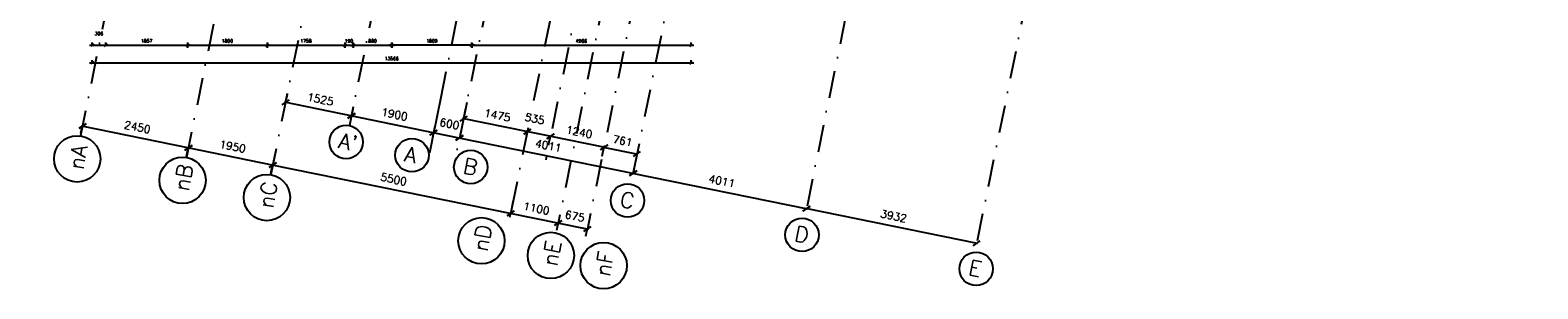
# Model space of a CAD drawing. Extents: x -33344 to 2055880, y -64816 to 121260.
# Tile 2 of 132: x 5937 to 40092, y -8083 to -2225. Entities that reach past the tile are written whole.
import ezdxf

# ---------------------------------------------------------------- set-up
doc = ezdxf.new("R2010")
doc.units = 0
doc.header["$LTSCALE"] = 50
doc.header["$MEASUREMENT"] = 0
doc.header["$PDMODE"] = 3
doc.header["$PDSIZE"] = 0.1
doc.linetypes.add('DASHED', pattern=[0.75, 0.5, -0.25])
doc.linetypes.add('STRAM_0WT$1$DASHDOT', pattern=[25, 12.5, -6.25, 0, -6.25])
doc.layers.get('0').update_dxf_attribs({"linetype": 'CONTINUOUS'})
doc.layers.get('DEFPOINTS').update_dxf_attribs({"linetype": 'CONTINUOUS'})
for name, color, linetype in [('A--M$1A-_F123-', 1, 'CONTINUOUS'), ('STRAM_0WT$0$A--L$7A-_STRA0', 1, 'STRAM_0WT$1$DASHDOT'), ('STRAM_0WT$0$A--L$7A1-_STR0', 1, 'CONTINUOUS'), ('STRAM_0WT$0$A--L$7A3-_STR0', 3, 'CONTINUOUS'), ('STRAM_0WT$1$A--M$1A-_F123-', 1, 'CONTINUOUS'), ('STRAM_0WT$1$A--T$7A8-_STRA', 8, 'STRAM_0WT$1$DASHDOT'), ('XREF', 7, 'CONTINUOUS')]:
    doc.layers.add(name, color=color, linetype=linetype)
doc.styles.add('ALFA-0_25', font='ROMANS')
doc.styles.add('STRAM_0WT$1$HIEMSTRA', font='romans.shx')
doc.dimstyles.new('STANDARD$0', dxfattribs={"dimscale": 30, "dimtxt": 2.5, "dimasz": 2, "dimexe": 2, "dimexo": 0, "dimgap": 2, "dimtad": 1, "dimdec": 0, "dimzin": 0, "dimtxsty": 'ALFA-0_25', "dimblk1": 'OBLIQUE', "dimblk2": 'OBLIQUE', "dimsah": 1, "dimcen": -3, "dimdle": 2, "dimclrd": 1, "dimclre": 1, "dimclrt": 2, "dimazin": 3, "dimtfac": 0.666667, "dimtofl": 0, "dimtmove": 0, "dimatfit": 3, "dimtvp": 0.833333, "dimtolj": 1, "dimtzin": 0})
doc.dimstyles.new('STRAM_0WT$0$STANDARD', dxfattribs={"dimscale": 70, "dimtxt": 2.5, "dimasz": 2, "dimexe": 0.3, "dimexo": 0.3, "dimgap": 2, "dimtad": 1, "dimdec": 0, "dimzin": 0, "dimtxsty": 'STRAM_0WT$1$HIEMSTRA', "dimblk1": 'STRAM_0WT$0$_OBLIQUE', "dimblk2": 'STRAM_0WT$0$_OBLIQUE', "dimsah": 1, "dimcen": -0.09, "dimdle": 0.3, "dimclrd": 1, "dimclre": 1, "dimclrt": 4, "dimazin": 3, "dimtfac": 1, "dimtdec": 4, "dimtix": 1, "dimtofl": 0, "dimtmove": 0, "dimatfit": 3, "dimtvp": 625, "dimtolj": 1, "dimtzin": 0})

# ---------------------------------------------------------------- blocks, each defined once
blk = doc.blocks.new('STRAM_0WT$0$_OBLIQUE')
at = {"color": 0, "linetype": 'BYBLOCK'}
blk.add_line((-0.5, -0.5), (0.5, 0.5), dxfattribs=at)
blk = doc.blocks.new('*D1834')
at = {"layer": 'DEFPOINTS', "color": 0, "linetype": 'CONTINUOUS'}
for p in [(-68535, -36828), (-66097, -37135), (-66134, -37317)]:
    blk.add_point(p, dxfattribs=at)
at = {"layer": 'STRAM_0WT$1$A--M$1A-_F123-', "color": 1, "linetype": 'CONTINUOUS'}
for p, q in [((-68531, -36808), (-68494, -36625)), ((-68519, -36642), (-66077, -37139)), ((-66130, -37297), (-66093, -37114))]:
    blk.add_line(p, q, dxfattribs=at)
at = {"layer": 'STRAM_0WT$1$A--M$1A-_F123-', "color": 1, "linetype": 'CONTINUOUS', "xscale": 140, "yscale": 140, "zscale": 140}
for p, rotation in [((-68498, -36646), 168.4862903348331), ((-66097, -37135), 348.486290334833)]:
    blk.add_blockref('STRAM_0WT$0$_OBLIQUE', p, dxfattribs=dict(at, rotation=rotation))
at = {"layer": 'STRAM_0WT$1$A--M$1A-_F123-', "color": 4, "linetype": 'CONTINUOUS', "insert": (-67252, -36667), "char_height": 175, "attachment_point": 5, "rotation": 348.4863, "style": 'STRAM_0WT$1$HIEMSTRA'}
blk.add_mtext('\\A1;2450', dxfattribs=at)
blk = doc.blocks.new('*D1835')
at = {"layer": 'DEFPOINTS', "color": 0, "linetype": 'CONTINUOUS'}
for p in [(-60375, -35973), (-59787, -36093), (-59954, -36912)]:
    blk.add_point(p, dxfattribs=at)
at = {"layer": 'STRAM_0WT$1$A--M$1A-_F123-', "color": 1, "linetype": 'CONTINUOUS'}
for p, q in [((-60379, -35994), (-60546, -36812)), ((-59792, -36113), (-59958, -36932)), ((-60563, -36788), (-59934, -36916))]:
    blk.add_line(p, q, dxfattribs=at)
at = {"layer": 'STRAM_0WT$1$A--M$1A-_F123-', "color": 1, "linetype": 'CONTINUOUS', "xscale": 140, "yscale": 140, "zscale": 140}
for p, rotation in [((-60542, -36792), 168.4862903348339), ((-59954, -36912), 348.4862903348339)]:
    blk.add_blockref('STRAM_0WT$0$_OBLIQUE', p, dxfattribs=dict(at, rotation=rotation))
at = {"layer": 'STRAM_0WT$1$A--M$1A-_F123-', "color": 4, "linetype": 'CONTINUOUS', "insert": (-60183, -36593), "char_height": 175, "attachment_point": 5, "rotation": 348.4863, "style": 'STRAM_0WT$1$HIEMSTRA'}
blk.add_mtext('\\A1;600', dxfattribs=at)
blk = doc.blocks.new('*D1851')
at = {"layer": 'DEFPOINTS', "color": 0, "linetype": 'CONTINUOUS'}
for p in [(-64123, -37210), (-58733, -38308), (-58797, -38622)]:
    blk.add_point(p, dxfattribs=at)
at = {"layer": 'STRAM_0WT$1$A--M$1A-_F123-', "color": 1, "linetype": 'CONTINUOUS'}
for p, q in [((-64207, -37520), (-58777, -38626)), ((-64127, -37231), (-64191, -37545)), ((-58737, -38329), (-58801, -38642))]:
    blk.add_line(p, q, dxfattribs=at)
at = {"layer": 'STRAM_0WT$1$A--M$1A-_F123-', "color": 1, "linetype": 'CONTINUOUS', "xscale": 140, "yscale": 140, "zscale": 140}
for p, rotation in [((-64187, -37524), 168.4862903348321), ((-58797, -38622), 348.4862903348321)]:
    blk.add_blockref('STRAM_0WT$0$_OBLIQUE', p, dxfattribs=dict(at, rotation=rotation))
at = {"layer": 'STRAM_0WT$1$A--M$1A-_F123-', "color": 4, "linetype": 'CONTINUOUS', "insert": (-61446, -37850), "char_height": 175, "attachment_point": 5, "rotation": 348.4863, "style": 'STRAM_0WT$1$HIEMSTRA'}
blk.add_mtext('\\A1;5500', dxfattribs=at)
blk = doc.blocks.new('*D1878')
at = {"layer": 'DEFPOINTS', "color": 0, "linetype": 'CONTINUOUS'}
for p in [(-59925, -36770), (-56024, -37712), (-55995, -37571)]:
    blk.add_point(p, dxfattribs=at)
at = {"layer": 'STRAM_0WT$1$A--M$1A-_F123-', "color": 1, "linetype": 'CONTINUOUS'}
for p, q in [((-59930, -36791), (-59958, -36932)), ((-59975, -36907), (-56003, -37716)), ((-55999, -37592), (-56028, -37733))]:
    blk.add_line(p, q, dxfattribs=at)
at = {"layer": 'STRAM_0WT$1$A--M$1A-_F123-', "color": 1, "linetype": 'CONTINUOUS', "xscale": 140, "yscale": 140, "zscale": 140}
for p, rotation in [((-59954, -36912), 168.4862903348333), ((-56024, -37712), 348.4862903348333)]:
    blk.add_blockref('STRAM_0WT$0$_OBLIQUE', p, dxfattribs=dict(at, rotation=rotation))
at = {"layer": 'STRAM_0WT$1$A--M$1A-_F123-', "color": 4, "linetype": 'CONTINUOUS', "insert": (-57944, -37089), "char_height": 175, "attachment_point": 5, "rotation": 348.4863, "style": 'STRAM_0WT$1$HIEMSTRA'}
blk.add_mtext('\\A1;4011', dxfattribs=at)
blk = doc.blocks.new('*D1879')
at = {"layer": 'DEFPOINTS', "color": 0, "linetype": 'CONTINUOUS'}
for p in [(-56022, -37703), (-52094, -38513), (-52092, -38503)]:
    blk.add_point(p, dxfattribs=at)
at = {"layer": 'STRAM_0WT$1$A--M$1A-_F123-', "color": 1, "linetype": 'CONTINUOUS'}
for p, q in [((-56044, -37708), (-52073, -38517)), ((-56026, -37723), (-56028, -37733)), ((-52096, -38524), (-52098, -38533))]:
    blk.add_line(p, q, dxfattribs=at)
at = {"layer": 'STRAM_0WT$1$A--M$1A-_F123-', "color": 1, "linetype": 'CONTINUOUS', "xscale": 140, "yscale": 140, "zscale": 140}
for p, rotation in [((-56024, -37712), 168.4862903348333), ((-52094, -38513), 348.4862903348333)]:
    blk.add_blockref('STRAM_0WT$0$_OBLIQUE', p, dxfattribs=dict(at, rotation=rotation))
at = {"layer": 'STRAM_0WT$1$A--M$1A-_F123-', "color": 4, "linetype": 'CONTINUOUS', "insert": (-54013, -37890), "char_height": 175, "attachment_point": 5, "rotation": 348.4863, "style": 'STRAM_0WT$1$HIEMSTRA'}
blk.add_mtext('\\A1;4011', dxfattribs=at)
blk = doc.blocks.new('*D1880')
at = {"layer": 'DEFPOINTS', "color": 0, "linetype": 'CONTINUOUS'}
for p in [(-62412, -36454), (-60550, -36833), (-60542, -36792)]:
    blk.add_point(p, dxfattribs=at)
at = {"layer": 'STRAM_0WT$1$A--M$1A-_F123-', "color": 1, "linetype": 'CONTINUOUS'}
for p, q in [((-62424, -36408), (-60521, -36796)), ((-62408, -36433), (-62400, -36392)), ((-60546, -36813), (-60538, -36771))]:
    blk.add_line(p, q, dxfattribs=at)
at = {"layer": 'STRAM_0WT$1$A--M$1A-_F123-', "color": 1, "linetype": 'CONTINUOUS', "xscale": 140, "yscale": 140, "zscale": 140}
for p, rotation in [((-62404, -36413), 168.4862903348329), ((-60542, -36792), 348.4862903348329)]:
    blk.add_blockref('STRAM_0WT$0$_OBLIQUE', p, dxfattribs=dict(at, rotation=rotation))
at = {"layer": 'STRAM_0WT$1$A--M$1A-_F123-', "color": 4, "linetype": 'CONTINUOUS', "insert": (-61428, -36379), "char_height": 175, "attachment_point": 5, "rotation": 348.4863, "style": 'STRAM_0WT$1$HIEMSTRA'}
blk.add_mtext('\\A1;1900', dxfattribs=at)
blk = doc.blocks.new('*D1881')
at = {"layer": 'DEFPOINTS', "color": 0, "linetype": 'CONTINUOUS'}
for p in [(-63898, -36108), (-63853, -35886), (-62359, -36191)]:
    blk.add_point(p, dxfattribs=at)
at = {"layer": 'STRAM_0WT$1$A--M$1A-_F123-', "color": 1, "linetype": 'CONTINUOUS'}
for p, q in [((-62383, -36417), (-63919, -36104)), ((-63857, -35907), (-63902, -36129)), ((-62363, -36211), (-62408, -36433))]:
    blk.add_line(p, q, dxfattribs=at)
at = {"layer": 'STRAM_0WT$1$A--M$1A-_F123-', "color": 1, "linetype": 'CONTINUOUS', "xscale": 140, "yscale": 140, "zscale": 140}
for p, rotation in [((-63898, -36108), 168.4862903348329), ((-62404, -36413), 348.4862903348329)]:
    blk.add_blockref('STRAM_0WT$0$_OBLIQUE', p, dxfattribs=dict(at, rotation=rotation))
at = {"layer": 'STRAM_0WT$1$A--M$1A-_F123-', "color": 4, "linetype": 'CONTINUOUS', "insert": (-63106, -36038), "char_height": 175, "attachment_point": 5, "rotation": 348.4863, "style": 'STRAM_0WT$1$HIEMSTRA'}
blk.add_mtext('\\A1;1525', dxfattribs=at)
blk = doc.blocks.new('*D1882')
at = {"layer": 'DEFPOINTS', "color": 0, "linetype": 'CONTINUOUS'}
for p in [(-58819, -38728), (-57719, -38841), (-57741, -38948)]:
    blk.add_point(p, dxfattribs=at)
at = {"layer": 'STRAM_0WT$1$A--M$1A-_F123-', "color": 1, "linetype": 'CONTINUOUS'}
for p, q in [((-58818, -38618), (-57699, -38846)), ((-58815, -38708), (-58793, -38601)), ((-57737, -38927), (-57715, -38821))]:
    blk.add_line(p, q, dxfattribs=at)
at = {"layer": 'STRAM_0WT$1$A--M$1A-_F123-', "color": 1, "linetype": 'CONTINUOUS', "xscale": 140, "yscale": 140, "zscale": 140}
for p, rotation in [((-58797, -38622), 168.4862903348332), ((-57719, -38841), 348.4862903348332)]:
    blk.add_blockref('STRAM_0WT$0$_OBLIQUE', p, dxfattribs=dict(at, rotation=rotation))
at = {"layer": 'STRAM_0WT$1$A--M$1A-_F123-', "color": 4, "linetype": 'CONTINUOUS', "insert": (-58213, -38509), "char_height": 175, "attachment_point": 5, "rotation": 348.4863, "style": 'STRAM_0WT$1$HIEMSTRA'}
blk.add_mtext('\\A1;1100', dxfattribs=at)
blk = doc.blocks.new('*D1883')
at = {"layer": 'DEFPOINTS', "color": 0, "linetype": 'CONTINUOUS'}
for p in [(-57756, -39023), (-57095, -39158), (-57058, -38976)]:
    blk.add_point(p, dxfattribs=at)
at = {"layer": 'STRAM_0WT$1$A--M$1A-_F123-', "color": 1, "linetype": 'CONTINUOUS'}
for p, q in [((-57752, -39003), (-57715, -38821)), ((-57740, -38837), (-57037, -38980)), ((-57091, -39138), (-57054, -38956))]:
    blk.add_line(p, q, dxfattribs=at)
at = {"layer": 'STRAM_0WT$1$A--M$1A-_F123-', "color": 1, "linetype": 'CONTINUOUS', "xscale": 140, "yscale": 140, "zscale": 140}
for p, rotation in [((-57719, -38841), 168.4862903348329), ((-57058, -38976), 348.486290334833)]:
    blk.add_blockref('STRAM_0WT$0$_OBLIQUE', p, dxfattribs=dict(at, rotation=rotation))
at = {"layer": 'STRAM_0WT$1$A--M$1A-_F123-', "color": 4, "linetype": 'CONTINUOUS', "insert": (-57343, -38686), "char_height": 175, "attachment_point": 5, "rotation": 348.4863, "style": 'STRAM_0WT$1$HIEMSTRA'}
blk.add_mtext('\\A1;675', dxfattribs=at)
blk = doc.blocks.new('*D1886')
at = {"layer": 'DEFPOINTS', "color": 0, "linetype": 'CONTINUOUS'}
for p in [(-52094, -38513), (-52092, -38503), (-48239, -39288)]:
    blk.add_point(p, dxfattribs=at)
at = {"layer": 'STRAM_0WT$1$A--M$1A-_F123-', "color": 1, "linetype": 'CONTINUOUS'}
for p, q in [((-48220, -39302), (-52114, -38509)), ((-52096, -38524), (-52098, -38533)), ((-48243, -39309), (-48245, -39318))]:
    blk.add_line(p, q, dxfattribs=at)
at = {"layer": 'STRAM_0WT$1$A--M$1A-_F123-', "color": 1, "linetype": 'CONTINUOUS', "xscale": 140, "yscale": 140, "zscale": 140}
for p, rotation in [((-52094, -38513), 168.4862903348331), ((-48241, -39298), 348.4862903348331)]:
    blk.add_blockref('STRAM_0WT$0$_OBLIQUE', p, dxfattribs=dict(at, rotation=rotation))
at = {"layer": 'STRAM_0WT$1$A--M$1A-_F123-', "color": 4, "linetype": 'CONTINUOUS', "insert": (-50122, -38682), "char_height": 175, "attachment_point": 5, "rotation": 348.4863, "style": 'STRAM_0WT$1$HIEMSTRA'}
blk.add_mtext('\\A1;3932', dxfattribs=at)
blk = doc.blocks.new('*D1904')
at = {"layer": 'DEFPOINTS', "color": 0, "linetype": 'CONTINUOUS'}
for p in [(-57896, -36877), (-57941, -37098), (-56726, -37346)]:
    blk.add_point(p, dxfattribs=at)
at = {"layer": 'STRAM_0WT$1$A--M$1A-_F123-', "color": 1, "linetype": 'CONTINUOUS'}
for p, q in [((-57937, -37078), (-57892, -36856)), ((-56660, -37129), (-57916, -36873)), ((-56722, -37325), (-56677, -37104))]:
    blk.add_line(p, q, dxfattribs=at)
at = {"layer": 'STRAM_0WT$1$A--M$1A-_F123-', "color": 1, "linetype": 'CONTINUOUS', "xscale": 140, "yscale": 140, "zscale": 140}
for p, rotation in [((-57896, -36877), 168.4862903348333), ((-56681, -37125), 348.4862903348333)]:
    blk.add_blockref('STRAM_0WT$0$_OBLIQUE', p, dxfattribs=dict(at, rotation=rotation))
at = {"layer": 'STRAM_0WT$1$A--M$1A-_F123-', "color": 4, "linetype": 'CONTINUOUS', "insert": (-57243, -36778), "char_height": 175, "attachment_point": 5, "rotation": 348.4863, "style": 'STRAM_0WT$1$HIEMSTRA'}
blk.add_mtext('\\A1;1240', dxfattribs=at)
blk = doc.blocks.new('*D1905')
at = {"layer": 'DEFPOINTS', "color": 0, "linetype": 'CONTINUOUS'}
for p in [(-58441, -36875), (-58420, -36770), (-57917, -36981)]:
    blk.add_point(p, dxfattribs=at)
at = {"layer": 'STRAM_0WT$1$A--M$1A-_F123-', "color": 1, "linetype": 'CONTINUOUS'}
for p, q in [((-57875, -36881), (-58441, -36766)), ((-58437, -36854), (-58416, -36750)), ((-57913, -36961), (-57892, -36856))]:
    blk.add_line(p, q, dxfattribs=at)
at = {"layer": 'STRAM_0WT$1$A--M$1A-_F123-', "color": 1, "linetype": 'CONTINUOUS', "xscale": 140, "yscale": 140, "zscale": 140}
for p, rotation in [((-58420, -36770), 168.4862903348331), ((-57896, -36877), 348.486290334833)]:
    blk.add_blockref('STRAM_0WT$0$_OBLIQUE', p, dxfattribs=dict(at, rotation=rotation))
at = {"layer": 'STRAM_0WT$1$A--M$1A-_F123-', "color": 4, "linetype": 'CONTINUOUS', "insert": (-58252, -36479), "char_height": 175, "attachment_point": 5, "rotation": 348.4863, "style": 'STRAM_0WT$1$HIEMSTRA'}
blk.add_mtext('\\A1;535', dxfattribs=at)
blk = doc.blocks.new('*D1923')
at = {"layer": 'DEFPOINTS', "color": 0}
for p in [(-66142, -37352), (-64187, -37524), (-64231, -37742)]:
    blk.add_point(p, dxfattribs=at)
at = {"layer": 'STRAM_0WT$1$A--M$1A-_F123-', "color": 1}
for p, q in [((-66137, -37332), (-66093, -37114)), ((-66118, -37131), (-64166, -37528)), ((-64227, -37721), (-64182, -37503))]:
    blk.add_line(p, q, dxfattribs=at)
at = {"layer": 'STRAM_0WT$1$A--M$1A-_F123-', "color": 1, "xscale": 140, "yscale": 140, "zscale": 140}
for p, rotation in [((-66097, -37135), 168.4862903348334), ((-64187, -37524), 348.4862903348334)]:
    blk.add_blockref('STRAM_0WT$0$_OBLIQUE', p, dxfattribs=dict(at, rotation=rotation))
at = {"layer": 'STRAM_0WT$1$A--M$1A-_F123-', "color": 4, "insert": (-65096, -37106), "char_height": 175, "attachment_point": 5, "rotation": 348.4863, "style": 'STRAM_0WT$1$HIEMSTRA'}
blk.add_mtext('\\A1;1950', dxfattribs=at)
blk = doc.blocks.new('*D1966')
at = {"layer": 'DEFPOINTS', "color": 0}
for p in [(-56681, -37125), (-55935, -37276), (-55935, -37276)]:
    blk.add_point(p, dxfattribs=at)
at = {"layer": 'STRAM_0WT$1$A--M$1A-_F123-', "color": 1}
blk.add_line((-56701, -37120), (-55914, -37281), dxfattribs=at)
at = {"layer": 'STRAM_0WT$1$A--M$1A-_F123-', "color": 1, "xscale": 140, "yscale": 140, "zscale": 140}
for p, rotation in [((-56681, -37125), 168.4862903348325), ((-55935, -37276), 348.4862903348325)]:
    blk.add_blockref('STRAM_0WT$0$_OBLIQUE', p, dxfattribs=dict(at, rotation=rotation))
at = {"layer": 'STRAM_0WT$1$A--M$1A-_F123-', "color": 4, "insert": (-56262, -36978), "char_height": 175, "attachment_point": 5, "rotation": 348.4863, "style": 'STRAM_0WT$1$HIEMSTRA'}
blk.add_mtext('\\A1;761', dxfattribs=at)
blk = doc.blocks.new('*D1967')
at = {"layer": 'DEFPOINTS', "color": 0}
for p in [(-59865, -36476), (-59865, -36476), (-58420, -36770)]:
    blk.add_point(p, dxfattribs=at)
at = {"layer": 'STRAM_0WT$1$A--M$1A-_F123-', "color": 1}
blk.add_line((-58399, -36774), (-59886, -36472), dxfattribs=at)
at = {"layer": 'STRAM_0WT$1$A--M$1A-_F123-', "color": 1, "xscale": 140, "yscale": 140, "zscale": 140}
for p, rotation in [((-59865, -36476), 168.4862903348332), ((-58420, -36770), 348.4862903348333)]:
    blk.add_blockref('STRAM_0WT$0$_OBLIQUE', p, dxfattribs=dict(at, rotation=rotation))
at = {"layer": 'STRAM_0WT$1$A--M$1A-_F123-', "color": 4, "insert": (-59097, -36400), "char_height": 175, "attachment_point": 5, "rotation": 348.4863, "style": 'STRAM_0WT$1$HIEMSTRA'}
blk.add_mtext('\\A1;1475', dxfattribs=at)
blk = doc.blocks.new('_OBLIQUE')
at = {"color": 0, "linetype": 'BYBLOCK'}
blk.add_line((-0.5, -0.5), (0.5, 0.5), dxfattribs=at)
blk = doc.blocks.new('*D885')
at = {"layer": 'A--M$1A-_F123-', "color": 1, "linetype": 'CONTINUOUS'}
for p, q in [((13003, -2566), (13313, -2566)), ((13063, -2536), (13063, -2626)), ((13253, -2536), (13253, -2626))]:
    blk.add_line(p, q, dxfattribs=at)
at = {"layer": 'DEFPOINTS', "color": 0, "linetype": 'CONTINUOUS'}
for p in [(13063, -2536), (13253, -2536), (13253, -2566)]:
    blk.add_point(p, dxfattribs=at)
at = {"layer": 'A--M$1A-_F123-', "color": 1, "linetype": 'CONTINUOUS', "xscale": 60, "yscale": 60, "zscale": 60, "rotation": 180}
blk.add_blockref('_OBLIQUE', (13063, -2566), dxfattribs=at)
at = {"layer": 'A--M$1A-_F123-', "color": 1, "linetype": 'CONTINUOUS', "xscale": 60, "yscale": 60, "zscale": 60}
blk.add_blockref('_OBLIQUE', (13253, -2566), dxfattribs=at)
at = {"layer": 'A--M$1A-_F123-', "color": 2, "linetype": 'CONTINUOUS', "insert": (13158, -2469), "char_height": 75, "attachment_point": 5, "style": 'ALFA-0_25'}
blk.add_mtext('\\A1;190', dxfattribs=at)
blk = doc.blocks.new('*D886')
at = {"layer": 'A--M$1A-_F123-', "color": 1, "linetype": 'CONTINUOUS'}
for p, q in [((7282, -2566), (7708, -2566)), ((7342, -2566), (7342, -2506)), ((7648, -2566), (7648, -2506))]:
    blk.add_line(p, q, dxfattribs=at)
at = {"layer": 'DEFPOINTS', "color": 0, "linetype": 'CONTINUOUS'}
for p in [(7342, -2566), (7648, -2566), (7648, -2566)]:
    blk.add_point(p, dxfattribs=at)
at = {"layer": 'A--M$1A-_F123-', "color": 1, "linetype": 'CONTINUOUS', "xscale": 60, "yscale": 60, "zscale": 60, "rotation": 180}
blk.add_blockref('_OBLIQUE', (7342, -2566), dxfattribs=at)
at = {"layer": 'A--M$1A-_F123-', "color": 1, "linetype": 'CONTINUOUS', "xscale": 60, "yscale": 60, "zscale": 60}
blk.add_blockref('_OBLIQUE', (7648, -2566), dxfattribs=at)
at = {"layer": 'A--M$1A-_F123-', "color": 2, "linetype": 'CONTINUOUS', "insert": (7495, -2304), "char_height": 75, "attachment_point": 5, "style": 'ALFA-0_25'}
blk.add_mtext('\\A1;306', dxfattribs=at)
blk = doc.blocks.new('*D887')
at = {"layer": 'A--M$1A-_F123-', "color": 1, "linetype": 'CONTINUOUS'}
for p, q in [((7588, -2566), (9564, -2566)), ((7648, -2566), (7648, -2506)), ((9504, -2506), (9504, -2626))]:
    blk.add_line(p, q, dxfattribs=at)
at = {"layer": 'DEFPOINTS', "color": 0, "linetype": 'CONTINUOUS'}
for p in [(7648, -2566), (9504, -2506), (9504, -2566)]:
    blk.add_point(p, dxfattribs=at)
at = {"layer": 'A--M$1A-_F123-', "color": 1, "linetype": 'CONTINUOUS', "xscale": 60, "yscale": 60, "zscale": 60, "rotation": 180}
blk.add_blockref('_OBLIQUE', (7648, -2566), dxfattribs=at)
at = {"layer": 'A--M$1A-_F123-', "color": 1, "linetype": 'CONTINUOUS', "xscale": 60, "yscale": 60, "zscale": 60}
blk.add_blockref('_OBLIQUE', (9504, -2566), dxfattribs=at)
at = {"layer": 'A--M$1A-_F123-', "color": 2, "linetype": 'CONTINUOUS', "insert": (8576, -2469), "char_height": 75, "attachment_point": 5, "style": 'ALFA-0_25'}
blk.add_mtext('\\A1;1857', dxfattribs=at)
blk = doc.blocks.new('*D888')
at = {"layer": 'A--M$1A-_F123-', "color": 1, "linetype": 'CONTINUOUS'}
for p, q in [((9444, -2566), (11364, -2566)), ((9504, -2506), (9504, -2626)), ((11304, -2506), (11304, -2626))]:
    blk.add_line(p, q, dxfattribs=at)
at = {"layer": 'DEFPOINTS', "color": 0, "linetype": 'CONTINUOUS'}
for p in [(9504, -2506), (11304, -2506), (11304, -2566)]:
    blk.add_point(p, dxfattribs=at)
at = {"layer": 'A--M$1A-_F123-', "color": 1, "linetype": 'CONTINUOUS', "xscale": 60, "yscale": 60, "zscale": 60, "rotation": 180}
blk.add_blockref('_OBLIQUE', (9504, -2566), dxfattribs=at)
at = {"layer": 'A--M$1A-_F123-', "color": 1, "linetype": 'CONTINUOUS', "xscale": 60, "yscale": 60, "zscale": 60}
blk.add_blockref('_OBLIQUE', (11304, -2566), dxfattribs=at)
at = {"layer": 'A--M$1A-_F123-', "color": 2, "linetype": 'CONTINUOUS', "insert": (10404, -2469), "char_height": 75, "attachment_point": 5, "style": 'ALFA-0_25'}
blk.add_mtext('\\A1;1800', dxfattribs=at)
blk = doc.blocks.new('*D889')
at = {"layer": 'A--M$1A-_F123-', "color": 1, "linetype": 'CONTINUOUS'}
for p, q in [((11244, -2566), (13123, -2566)), ((11304, -2536), (11304, -2626)), ((13063, -2507), (13063, -2626))]:
    blk.add_line(p, q, dxfattribs=at)
at = {"layer": 'DEFPOINTS', "color": 0, "linetype": 'CONTINUOUS'}
for p in [(11304, -2536), (13063, -2507), (13063, -2566)]:
    blk.add_point(p, dxfattribs=at)
at = {"layer": 'A--M$1A-_F123-', "color": 1, "linetype": 'CONTINUOUS', "xscale": 60, "yscale": 60, "zscale": 60, "rotation": 180}
blk.add_blockref('_OBLIQUE', (11304, -2566), dxfattribs=at)
at = {"layer": 'A--M$1A-_F123-', "color": 1, "linetype": 'CONTINUOUS', "xscale": 60, "yscale": 60, "zscale": 60}
blk.add_blockref('_OBLIQUE', (13063, -2566), dxfattribs=at)
at = {"layer": 'A--M$1A-_F123-', "color": 2, "linetype": 'CONTINUOUS', "insert": (12184, -2469), "char_height": 75, "attachment_point": 5, "style": 'ALFA-0_25'}
blk.add_mtext('\\A1;1758', dxfattribs=at)
blk = doc.blocks.new('*D890')
at = {"layer": 'A--M$1A-_F123-', "color": 1, "linetype": 'CONTINUOUS'}
for p, q in [((13193, -2566), (14193, -2566)), ((13253, -2566), (13253, -2506)), ((14133, -2566), (14133, -2506))]:
    blk.add_line(p, q, dxfattribs=at)
at = {"layer": 'DEFPOINTS', "color": 0, "linetype": 'CONTINUOUS'}
for p in [(13253, -2566), (14133, -2566), (14133, -2566)]:
    blk.add_point(p, dxfattribs=at)
at = {"layer": 'A--M$1A-_F123-', "color": 1, "linetype": 'CONTINUOUS', "xscale": 60, "yscale": 60, "zscale": 60, "rotation": 180}
blk.add_blockref('_OBLIQUE', (13253, -2566), dxfattribs=at)
at = {"layer": 'A--M$1A-_F123-', "color": 1, "linetype": 'CONTINUOUS', "xscale": 60, "yscale": 60, "zscale": 60}
blk.add_blockref('_OBLIQUE', (14133, -2566), dxfattribs=at)
at = {"layer": 'A--M$1A-_F123-', "color": 2, "linetype": 'CONTINUOUS', "insert": (13693, -2469), "char_height": 75, "attachment_point": 5, "style": 'ALFA-0_25'}
blk.add_mtext('\\A1;880', dxfattribs=at)
blk = doc.blocks.new('*D891')
at = {"layer": 'A--M$1A-_F123-', "color": 1, "linetype": 'CONTINUOUS'}
for p, q in [((16002, -2566), (14073, -2566)), ((14133, -2506), (14133, -2626)), ((15942, -2536), (15942, -2626))]:
    blk.add_line(p, q, dxfattribs=at)
at = {"layer": 'DEFPOINTS', "color": 0, "linetype": 'CONTINUOUS'}
for p in [(14133, -2506), (14133, -2566), (15942, -2536)]:
    blk.add_point(p, dxfattribs=at)
at = {"layer": 'A--M$1A-_F123-', "color": 1, "linetype": 'CONTINUOUS', "xscale": 60, "yscale": 60, "zscale": 60, "rotation": 180}
blk.add_blockref('_OBLIQUE', (14133, -2566), dxfattribs=at)
at = {"layer": 'A--M$1A-_F123-', "color": 1, "linetype": 'CONTINUOUS', "xscale": 60, "yscale": 60, "zscale": 60}
blk.add_blockref('_OBLIQUE', (15942, -2566), dxfattribs=at)
at = {"layer": 'A--M$1A-_F123-', "color": 2, "linetype": 'CONTINUOUS', "insert": (15037, -2469), "char_height": 75, "attachment_point": 5, "style": 'ALFA-0_25'}
blk.add_mtext('\\A1;1809', dxfattribs=at)
blk = doc.blocks.new('*D892')
at = {"layer": 'A--M$1A-_F123-', "color": 1, "linetype": 'CONTINUOUS'}
for p, q in [((15882, -2566), (20968, -2566)), ((15942, -2566), (15942, -2506)), ((20908, -2566), (20908, -2506))]:
    blk.add_line(p, q, dxfattribs=at)
at = {"layer": 'DEFPOINTS', "color": 0, "linetype": 'CONTINUOUS'}
for p in [(15942, -2566), (20908, -2566), (20908, -2566)]:
    blk.add_point(p, dxfattribs=at)
at = {"layer": 'A--M$1A-_F123-', "color": 1, "linetype": 'CONTINUOUS', "xscale": 60, "yscale": 60, "zscale": 60, "rotation": 180}
blk.add_blockref('_OBLIQUE', (15942, -2566), dxfattribs=at)
at = {"layer": 'A--M$1A-_F123-', "color": 1, "linetype": 'CONTINUOUS', "xscale": 60, "yscale": 60, "zscale": 60}
blk.add_blockref('_OBLIQUE', (20908, -2566), dxfattribs=at)
at = {"layer": 'A--M$1A-_F123-', "color": 2, "linetype": 'CONTINUOUS', "insert": (18425, -2469), "char_height": 75, "attachment_point": 5, "style": 'ALFA-0_25'}
blk.add_mtext('\\A1;4966', dxfattribs=at)
blk = doc.blocks.new('*D893')
at = {"layer": 'A--M$1A-_F123-', "color": 1, "linetype": 'CONTINUOUS'}
for p, q in [((7282, -2966), (20968, -2966)), ((7342, -2966), (7342, -2906)), ((20908, -2966), (20908, -2906))]:
    blk.add_line(p, q, dxfattribs=at)
at = {"layer": 'DEFPOINTS', "color": 0, "linetype": 'CONTINUOUS'}
for p in [(7342, -2966), (20908, -2966), (20908, -2966)]:
    blk.add_point(p, dxfattribs=at)
at = {"layer": 'A--M$1A-_F123-', "color": 1, "linetype": 'CONTINUOUS', "xscale": 60, "yscale": 60, "zscale": 60, "rotation": 180}
blk.add_blockref('_OBLIQUE', (7342, -2966), dxfattribs=at)
at = {"layer": 'A--M$1A-_F123-', "color": 1, "linetype": 'CONTINUOUS', "xscale": 60, "yscale": 60, "zscale": 60}
blk.add_blockref('_OBLIQUE', (20908, -2966), dxfattribs=at)
at = {"layer": 'A--M$1A-_F123-', "color": 2, "linetype": 'CONTINUOUS', "insert": (14125, -2869), "char_height": 75, "attachment_point": 5, "style": 'ALFA-0_25'}
blk.add_mtext('\\A1;13566', dxfattribs=at)
blk = doc.blocks.new('STRAM_0WT')
at = {"layer": 'STRAM_0WT$0$A--L$7A-_STRA0'}
for p, q in [((-38410.733, 89013.047), (-64231.371, -37744.184)), ((-46967.857, 69048.716), (-68542.883, -36866.195)), ((-44567.212, 68559.429), (-66142.131, -37354.959)), ((-35527.847, 66718.097), (-57057.909, -38976.081)), ((-47754.974, 12905.719), (-58003.336, -37404.971)), ((-47201.343, 12792.944), (-57719.326, -38841.349)), ((-55158.941, -20761.096), (-58797.19, -38621.786))]:
    blk.add_line(p, q, dxfattribs=at)
at = {"layer": 'STRAM_0WT$0$A--L$7A1-_STR0'}
for centre, radius in [((-68616.771, -37386.735), 525), ((-62524.478, -37004.991), 379.497), ((-61033.562, -37303.524), 379.497), ((-59701.401, -37572.263), 379.497), ((-66229.775, -37872.888), 525), ((-64319.014, -38262.113), 525), ((-56149.577, -38329.53), 379.497), ((-59459.166, -39241.29), 525), ((-52195.92, -39108.47), 379.497), ((-57886.122, -39572.502), 525), ((-56691.013, -39805.166), 525), ((-48252.16, -39877.033), 379.497)]:
    blk.add_circle(centre, radius, dxfattribs=at)
at = {"layer": 'STRAM_0WT$1$A--T$7A8-_STRA', "color": 8}
for p, q in [((-52143.28, 13957.807), (-62448.73, -36633.131)), ((-50281.514, 13578.563), (-60661.803, -37379.774)), ((-51334.938, 5401.176), (-60073.364, -37497.015)), ((-47404.652, 4600.571), (-56073.829, -37957.669)), ((-43474.365, 3799.966), (-52138.464, -38733.347)), ((-39621.489, 3015.129), (-48281.544, -39498.332))]:
    blk.add_line(p, q, dxfattribs=at)
at = {"layer": 'STRAM_0WT$0$A--L$7A3-_STR0', "style": 'STRAM_0WT$1$HIEMSTRA'}
for s, rotation, p in [("A'", 348.5, (-62718.872, -37136.4)), ('nA', 80, (-68479.707, -37650.323)), ('A', 348.5, (-61227.956, -37434.933)), ('nB', 80, (-66092.711, -38136.476)), ('B', 348.5, (-59895.795, -37703.672)), ('nC', 80, (-64181.951, -38525.7)), ('C', 348.5, (-56343.971, -38460.939)), ('nD', 80, (-59322.102, -39504.877)), ('D', 348.5, (-52390.313, -39239.879)), ('nE', 80, (-57749.059, -39836.09)), ('nF', 80, (-56553.95, -40068.754)), ('E', 348.5, (-48446.554, -40008.442))]:
    blk.add_text(s, height=350, rotation=rotation, dxfattribs=at).set_placement(p)
at = {"layer": 'STRAM_0WT$1$A--M$1A-_F123-', "linetype": 'CONTINUOUS'}
for p1, p2, distance, picture, middle in [((-62358.577, -36190.557), (-63852.889, -35886.163), 226.663, '*D1881', (-63105.566, -36037.539)), ((-68535.183, -36828.393), (-66134.484, -37317.419), 186.422, '*D1834', (-67252.214, -36667.314)), ((-62412.208, -36453.84), (-60550.442, -36833.085), 42.028, '*D1880', (-61427.527, -36379.359)), ((-59925.347, -36770.378), (-55995.06, -37570.983), -144.188, '*D1878', (-57943.574, -37089.045)), ((-56725.803, -37345.726), (-57940.85, -37098.219), -225.728, '*D1904', (-57242.861, -36777.865)), ((-64122.597, -37210.197), (-58733.274, -38308.01), -320.22, '*D1851', (-61446.443, -37849.958)), ((-56021.921, -37702.847), (-52091.635, -38503.452), -9.616, '*D1879', (-54013.288, -37889.65)), ((-58818.869, -38728.209), (-57741.004, -38947.772), 108.609, '*D1882', (-58212.848, -38508.646)), ((-48238.758, -39288.289), (-52091.635, -38503.452), 9.616, '*D1886', (-50121.706, -38682.371))]:
    dim = blk.add_aligned_dim(p1=p1, p2=p2, distance=distance, dimstyle='STRAM_0WT$0$STANDARD', dxfattribs=at)
    dim.commit()
    dim.dimension.update_dxf_attribs({"geometry": picture, "text_midpoint": middle})
for base, p1, p2, angle, picture, middle in [((-59954.127, -36911.664), (-60375.26, -35973.09), (-59787.334, -36092.851), 348.4862903, '*D1835', (-60183.091, -36593.253)), ((-58420.029, -36770.246), (-57917.036, -36981.308), (-58441.27, -36874.521), 168.4862903, '*D1905', (-58251.678, -36478.85)), ((-57057.909, -38976.081), (-57756.411, -39023.407), (-57094.994, -39158.139), 348.4862903, '*D1883', (-57343.208, -38685.793))]:
    dim = blk.add_linear_dim(base=base, p1=p1, p2=p2, angle=angle, dimstyle='STRAM_0WT$0$STANDARD', dxfattribs=at)
    dim.commit()
    dim.dimension.update_dxf_attribs({"geometry": picture, "text_midpoint": middle, "dimtype": 129})
at = {"layer": 'STRAM_0WT$1$A--M$1A-_F123-'}
for p1, p2, distance, picture, middle in [((-58420.029, -36770.246), (-59865.347, -36475.833), 0, '*D1967', (-59097.279, -36400.117)), ((-56680.747, -37124.54), (-55935.061, -37276.438), 0, '*D1966', (-56262.495, -36977.567)), ((-66141.596, -37352.333), (-64230.836, -37741.558), 222.053, '*D1923', (-65096.484, -37106.439))]:
    dim = blk.add_aligned_dim(p1=p1, p2=p2, distance=distance, dimstyle='STRAM_0WT$0$STANDARD', dxfattribs=at)
    dim.commit()
    dim.dimension.update_dxf_attribs({"geometry": picture, "text_midpoint": middle})

msp = doc.modelspace()

# ---------------------------------------------------------------- block references
at = {"layer": 'XREF', "linetype": 'DASHED', "ltscale": 20}
msp.add_blockref('STRAM_0WT', (75619.4, 32246.9), dxfattribs=at)

# ---------------------------------------------------------------- dimensions: what is measured, and where the dimension line sits
at = {"layer": 'A--M$1A-_F123-', "linetype": 'CONTINUOUS'}
for base, p1, p2, picture, middle in [((7647.8, -2566.1), (7341.7, -2566.1), (7647.8, -2566.1), '*D886', (7494.8, -2303.6)), ((9504.4, -2566.1), (7647.8, -2566.1), (9504.4, -2506.1), '*D887', (8576.1, -2468.6)), ((11304.4, -2566.1), (9504.4, -2506.1), (11304.4, -2506.1), '*D888', (10404.4, -2468.6)), ((13062.7, -2566.1), (11304.4, -2536.1), (13062.7, -2506.9), '*D889', (12183.5, -2468.6)), ((14132.7, -2566.1), (13252.7, -2566.1), (14132.7, -2566.1), '*D890', (13692.7, -2468.6)), ((14132.7, -2566.1), (15941.5, -2536.1), (14132.7, -2506.1), '*D891', (15037.1, -2468.6)), ((20907.7, -2566.1), (15941.5, -2566.1), (20907.7, -2566.1), '*D892', (18424.6, -2468.6)), ((20907.7, -2966.1), (7341.7, -2966.1), (20907.7, -2966.1), '*D893', (14124.7, -2868.6))]:
    dim = msp.add_linear_dim(base=base, p1=p1, p2=p2, dimstyle='STANDARD$0', dxfattribs=at)
    dim.commit()
    dim.dimension.update_dxf_attribs({"geometry": picture, "text_midpoint": middle})
dim = msp.add_linear_dim(base=(13252.7, -2566.1), p1=(13062.7, -2536.1), p2=(13252.7, -2536.1), dimstyle='STANDARD$0', dxfattribs=at)
dim.commit()
dim.dimension.update_dxf_attribs({"geometry": '*D885', "text_midpoint": (13157.7, -2468.6), "dimtype": 160})

doc.saveas('drawing.dxf')
